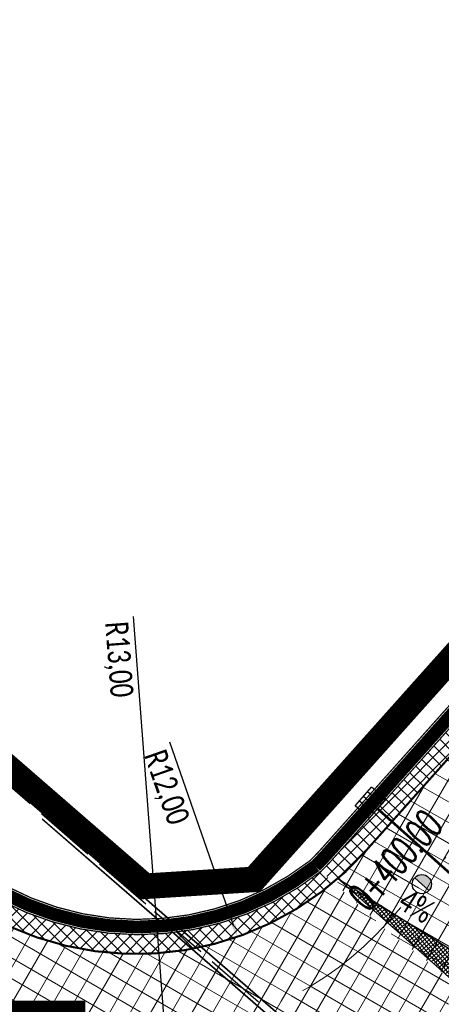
# Model space of a CAD drawing. Header units: metres. Extents: x 7443078 to 7443628, y 5636807 to 5637202.
# Tile 10 of 25: x 7443450 to 7443467, y 5636833 to 5636872. Entities that reach past the tile are written whole.
import ezdxf

# ---------------------------------------------------------------- set-up
doc = ezdxf.new("R2010")
doc.units = ezdxf.units.M
for name, pattern in [('1_OTKJ', [2, 1.5, -0.5]), ('1_OTWM', [1, 0.5, -0.5]), ('ACAD_ISO02W100', [15, 12, -3]), ('AUSGEZOGEN', [0]), ('CENTER2', [1.125, 0.75, -0.125, 0.125, -0.125]), ('GUZ', [1, 0.5, -0.5]), ('Os drogi', [25.4, 12.7, -6.35, 0, -6.35])]:
    doc.linetypes.add(name, pattern=pattern)
doc.layers.get('Defpoints').update_dxf_attribs({"true_color": 0x999999})
for name, color, linetype in [('_kan_deszcz', 32, 'Continuous'), ('_LINIA PODZIAŁOWA', 5, 'Continuous'), ('K_krawędź pobocza', 7, 'Continuous'), ('K_opis osi', 7, 'Continuous'), ('K_pkt charakter', 7, 'Continuous'), ('K_pobocze', 32, 'Continuous'), ('K_Przepust', 162, 'Continuous'), ('K_spadki poprzeczne', 175, 'Continuous'), ('K_wymiar', 7, 'Continuous'), ('KRAWEDZ_JEZDNI', 2, 'Continuous')]:
    doc.layers.add(name, color=color, linetype=linetype)
doc.layers.add('H_jezdnia', color=7, linetype='Continuous', true_color=0xd4d4d4)
for name, color, linetype, lineweight in [('K_usuń', 1, 'Continuous', 70), ('legenda', 7, 'Continuous', 20), ('Proj_EN_trasa', 1, 'ACAD_ISO02W100', 30), ('Rury', 5, 'Continuous', 30), ('wpusty_proj', 107, 'GUZ', 30)]:
    doc.layers.add(name, color=color, linetype=linetype, lineweight=lineweight)
doc.layers.add('KRAWĘŻNIK', color=7, linetype='Continuous', lineweight=50, true_color=0x999999)
doc.styles.add('MAT', font='simplex.shx', dxfattribs={"width": 0.6})
doc.styles.add('sytuacja 500 opisy', font='calibri.ttf', dxfattribs={"width": 0.75, "height": 0.9})
doc.dimstyles.new('wymiarowanie sytuacja 500', dxfattribs={"dimtxt": 0.9, "dimasz": 0.5, "dimexe": 0.2, "dimexo": 0.2, "dimgap": 0.2, "dimtad": 4, "dimlfac": -1, "dimzin": 1, "dimtxsty": 'sytuacja 500 opisy', "dimcen": 0.5, "dimadec": 4, "dimazin": 1, "dimtfac": 1, "dimtmove": 1, "dimatfit": 3, "dimfxl": 0.2, "dimlwd": -1, "dimlwe": -1, "dimarcsym": 0})
pattern_1 = [(59.99999999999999, (0.4816021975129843, -0.4365310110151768), (-0.6049187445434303, 0.34925), []), (150, (0.4816021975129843, -0.4365310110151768), (-0.34925, -0.6049187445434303), [])]
pattern_2 = [(59.99999999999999, (0, 0), (-0.6049187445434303, 0.34925), []), (150, (0, 0), (-0.34925, -0.6049187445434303), [])]
pattern_3 = [(45.09999999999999, (0.4816021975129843, -0.4365310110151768), (-0.2473876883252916, 0.2465256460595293), []), (135.1, (0.4816021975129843, -0.4365310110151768), (-0.2465256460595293, -0.2473876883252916), [])]

# ---------------------------------------------------------------- blocks, each defined once
blk = doc.blocks.new('A$C741C1613')
at = {"layer": 'wpusty_proj', "linetype": 'Continuous'}
for p, q in [((5.653128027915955e-07, 0.2160873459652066), (0.2881192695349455, 1.380985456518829)), ((0.2160895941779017, 1.089760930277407), (1.089763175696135, 0.8736719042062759)), ((0.2881192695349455, 1.380985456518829), (1.161792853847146, 1.164896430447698)), ((0.8736741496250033, -1.680105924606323e-06), (1.161792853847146, 1.164896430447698)), ((0.07203024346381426, 0.507311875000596), (0.9457038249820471, 0.2912228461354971)), ((0.1440599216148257, 0.7985364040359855), (1.017733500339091, 0.5824473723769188)), ((5.653128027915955e-07, 0.2160873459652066), (0.8736741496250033, -1.680105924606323e-06))]:
    blk.add_line(p, q, dxfattribs=at)
blk = doc.blocks.new('A$C564E6846')
at = {"layer": 'KRAWEDZ_JEZDNI', "rotation": 11.48226898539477}
blk.add_blockref('A$C741C1613', (0.0430131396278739, -0.1739158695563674), dxfattribs=at)
blk = doc.blocks.new('kilometraz')
at = {"linetype": 'ByBlock', "lineweight": -2}
blk.add_hatch(color=0, dxfattribs=at).paths.add_polyline_path([(0, -0.5, 0.4142135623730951), (0.5, 0, 0.4142135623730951), (0, 0.5)])
at = {"color": 0, "linetype": 'ByBlock', "lineweight": -2}
blk.add_line((0, 0.5), (0, -0.5), dxfattribs=at)
blk.add_circle((0, 0), 0.5, dxfattribs=at)
blk = doc.blocks.new('*D927')
at = {"layer": 'Defpoints', "color": 0, "lineweight": 13, "transparency": 16777216}
for p in [(7443454.939850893, 5636844.99381613), (7443455.918079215, 5636832.03067341)]:
    blk.add_point(p, dxfattribs=at)
at = {"layer": 'K_wymiar', "color": 0, "transparency": 16777216}
blk.add_line((7443454.689986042, 5636848.304938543), (7443455.880455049, 5636832.529255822), dxfattribs=at)
at = {"layer": 'K_wymiar', "color": 0, "lineweight": 13, "transparency": 16777216}
blk.add_solid([(7443455.963552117, 5636832.535526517), (7443455.79735798, 5636832.522985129), (7443455.918079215, 5636832.03067341)], dxfattribs=at)
at = {"layer": 'K_wymiar', "color": 0, "lineweight": 13, "transparency": 16777216, "insert": (7443454.060362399, 5636846.616581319), "char_height": 0.9, "attachment_point": 5, "rotation": 274.315491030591, "style": 'sytuacja 500 opisy'}
blk.add_mtext('R13,00', dxfattribs=at)
blk = doc.blocks.new('*D928')
at = {"layer": 'Defpoints', "color": 0, "lineweight": 13, "transparency": 16777216}
for p in [(7443454.811701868, 5636847.102632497), (7443458.767877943, 5636835.773525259)]:
    blk.add_point(p, dxfattribs=at)
at = {"layer": 'K_wymiar', "color": 0, "transparency": 16777216}
blk.add_line((7443456.106661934, 5636843.394318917), (7443458.603037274, 5636836.245571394), dxfattribs=at)
at = {"layer": 'K_wymiar', "color": 0, "lineweight": 13, "transparency": 16777216}
blk.add_solid([(7443458.681711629, 5636836.273044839), (7443458.524362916, 5636836.218097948), (7443458.767877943, 5636835.773525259)], dxfattribs=at)
at = {"layer": 'K_wymiar', "color": 0, "lineweight": 13, "transparency": 16777216, "insert": (7443455.933403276, 5636841.600731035), "char_height": 0.9, "attachment_point": 5, "rotation": 289.24943525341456, "style": 'sytuacja 500 opisy'}
blk.add_mtext('R12,00', dxfattribs=at)

msp = doc.modelspace()

# ---------------------------------------------------------------- hatches: boundary and pattern name
at = {"layer": 'H_jezdnia', "linetype": 'Continuous', "lineweight": 9, "true_color": 0xababab}
h = msp.add_hatch(dxfattribs=at)
h.set_pattern_fill('ANSI37', color=253, scale=0.22, angle=15)
h.set_pattern_definition(pattern_2)
edge = h.paths.add_edge_path()
edge.add_line((7443464.459145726, 5636836.140397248), (7443462.515578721, 5636837.90207374))
edge.add_arc((7443454.807721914, 5636847.16770403), 12.05250850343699, 230.555368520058, 309.7562625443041, ccw=False)
edge.add_line((7443447.150374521, 5636837.860288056), (7443349.141236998, 5636923.92835771))
edge.add_line((7443349.141236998, 5636923.92835771), (7443347.475219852, 5636922.064259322))
edge.add_line((7443347.475219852, 5636922.064259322), (7443446.618673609, 5636835.000074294))
edge.add_arc((7443454.926335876, 5636845.154016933), 13.11944371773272, 230.7109615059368, 316.6035236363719)
h = msp.add_hatch(dxfattribs=at)
h.set_pattern_fill('ANSI37', color=253, scale=0.22, angle=15)
h.set_pattern_definition(pattern_2)
edge = h.paths.add_edge_path()
edge.add_line((7443467.240021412, 5636834.012947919), (7443464.459145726, 5636836.140397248))
edge.add_arc((7443454.926335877, 5636845.154016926), 13.11944371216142, 230.7109614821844, 316.60352365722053, ccw=False)
edge.add_line((7443446.618673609, 5636835.000074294), (7443347.475219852, 5636922.064259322))
edge.add_line((7443347.475219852, 5636922.064259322), (7443345.809202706, 5636920.200160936))
edge.add_line((7443345.809202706, 5636920.200160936), (7443444.969048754, 5636833.121580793))
edge.add_arc((7443454.536872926, 5636844.016843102), 14.50000000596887, 228.7115704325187, 267.5511616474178)
edge.add_arc((7443453.276418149, 5636814.543783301), 14.99999999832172, 49.39573388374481, 87.55116166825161, ccw=False)
edge.add_line((7443463.038879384, 5636825.932126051), (7443472.305906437, 5636817.988126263))
edge.add_line((7443472.305906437, 5636817.988126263), (7443474.25839868, 5636820.26579481))
edge.add_line((7443474.25839868, 5636820.26579481), (7443469.492393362, 5636824.401776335))
edge.add_arc((7443476.816396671, 5636831.187658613), 9.984449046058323, 163.562517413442, 222.8159193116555, ccw=False)
h = msp.add_hatch(dxfattribs=at)
h.set_pattern_fill('ANSI37', color=253, scale=0.22, angle=15)
h.set_pattern_definition(pattern_1)
h.paths.add_polyline_path([(7443475.483339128, 5636848.48504577), (7443473.544857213, 5636850.067600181), (7443464.807193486, 5636840.280143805), (7443466.672145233, 5636838.615224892)])
h = msp.add_hatch(dxfattribs=at)
h.set_pattern_fill('ANSI37', color=253, scale=0.22, angle=15)
h.set_pattern_definition(pattern_1)
h.paths.add_polyline_path([(7443477.421821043, 5636846.90249136), (7443475.483339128, 5636848.48504577), (7443466.672145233, 5636838.615224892), (7443468.54591363, 5636836.942434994)])
h = msp.add_hatch(dxfattribs=at)
h.set_pattern_fill('ANSI37', color=253, scale=0.22, angle=15)
h.set_pattern_definition(pattern_1)
edge = h.paths.add_edge_path()
edge.add_line((7443462.590731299, 5636837.833954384), (7443464.461146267, 5636836.138583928))
edge.add_line((7443464.461146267, 5636836.138583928), (7443466.672145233, 5636838.615224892))
edge.add_line((7443466.672145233, 5636838.615224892), (7443464.807193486, 5636840.280143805))
edge.add_line((7443464.807193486, 5636840.280143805), (7443463.09611377, 5636838.363485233))
edge.add_arc((7443454.890326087, 5636845.689128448), 11.00000000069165, 314.4299595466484, 318.24340278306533, ccw=False)
h = msp.add_hatch(dxfattribs=at)
h.set_pattern_fill('ANSI37', color=253, scale=0.22, angle=15)
h.set_pattern_definition(pattern_1)
edge = h.paths.add_edge_path()
edge.add_line((7443464.461146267, 5636836.138583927), (7443467.240021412, 5636834.012947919))
edge.add_arc((7443476.922936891, 5636831.183795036), 10.08776279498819, 145.5502392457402, 163.7127005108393, ccw=False)
edge.add_line((7443468.604340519, 5636836.890274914), (7443468.54591363, 5636836.942434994))
edge.add_line((7443468.54591363, 5636836.942434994), (7443466.672145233, 5636838.615224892))
edge.add_line((7443466.672145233, 5636838.615224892), (7443464.461146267, 5636836.138583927))
at = {"layer": 'K_spadki poprzeczne', "lineweight": 5}
h = msp.add_hatch(dxfattribs=at)
h.set_pattern_fill('ANSI37', color=256, scale=0.03749999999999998, angle=444.4352271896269)
h.set_pattern_definition([(129.4352271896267, (8850316.534444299, 1154533.357251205), (-0.09195710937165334, -0.0756291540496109), []), (219.4352271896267, (8850316.534444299, 1154533.357251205), (0.0756291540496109, -0.09195710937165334), [])])
h.paths.add_polyline_path([(7443467.241699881, 5636834.012947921), (7443462.69658585, 5636838.056716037), (7443467.572592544, 5636834.98425074)])
at = {"layer": 'K_usuń', "linetype": 'ByBlock', "lineweight": 13}
h = msp.add_hatch(dxfattribs=at)
h.set_pattern_fill('ANSI37', color=34, scale=0.11, angle=0.1)
h.set_pattern_definition(pattern_3)
h.paths.add_polyline_path([(7443473.544857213, 5636850.067600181), (7443472.963312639, 5636850.542366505), (7443464.247707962, 5636840.779619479), (7443464.807193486, 5636840.280143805)])
h = msp.add_hatch(dxfattribs=at)
h.set_pattern_fill('ANSI37', color=34, scale=0.11, angle=0.1)
h.set_pattern_definition([(45.09999999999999, (0, 0), (-0.2473876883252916, 0.2465256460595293), []), (135.1, (0, 0), (-0.2465256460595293, -0.2473876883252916), [])])
edge = h.paths.add_edge_path()
edge.add_line((7443462.515578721, 5636837.90207374), (7443462.033996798, 5636838.338586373))
edge.add_arc((7443454.892934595, 5636847.378242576), 11.51998930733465, 231.013384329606, 308.3076966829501, ccw=False)
edge.add_line((7443447.645261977, 5636838.423836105), (7443436.331070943, 5636848.359548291))
edge.add_line((7443436.331070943, 5636848.359548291), (7443436.403154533, 5636847.298106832))
edge.add_line((7443436.403154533, 5636847.298106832), (7443447.15037452, 5636837.860288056))
edge.add_arc((7443454.807721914, 5636847.167704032), 12.05250850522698, 230.5553685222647, 309.7562625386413)
h = msp.add_hatch(dxfattribs=at)
h.set_pattern_fill('ANSI37', color=34, scale=0.11, angle=0.1)
h.set_pattern_definition(pattern_3)
edge = h.paths.add_edge_path()
edge.add_line((7443462.033996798, 5636838.338586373), (7443462.590731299, 5636837.833954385))
edge.add_arc((7443454.890326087, 5636845.689128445), 10.99999999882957, 314.4299595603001, 318.2434027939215)
edge.add_line((7443463.09611377, 5636838.363485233), (7443464.807193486, 5636840.280143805))
edge.add_line((7443464.807193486, 5636840.280143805), (7443464.247707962, 5636840.779619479))
edge.add_line((7443464.247707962, 5636840.779619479), (7443463.969520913, 5636840.468009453))
edge.add_line((7443463.969520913, 5636840.468009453), (7443463.923451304, 5636840.415052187))
edge.add_line((7443463.923451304, 5636840.415052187), (7443463.922771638, 5636840.415643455))
edge.add_line((7443463.922771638, 5636840.415643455), (7443462.536628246, 5636838.862960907))
edge.add_arc((7443454.890326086, 5636845.689128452), 10.25000000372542, 314.1822907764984, 318.24340277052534, ccw=False)

# ---------------------------------------------------------------- linework, layer by layer
at = {"layer": '_kan_deszcz', "color": 7, "linetype": 'Os drogi', "lineweight": 9, "ltscale": 0.4, "flags": 128}
msp.add_lwpolyline([(7443612.1023176, 5637008.06121809), (7443592.59525582, 5636981.422275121, -0.02418699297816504), (7443577.387538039, 5636962.632595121), (7443464.637599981, 5636836.336237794, -0.4118223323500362), (7443446.361801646, 5636835.225649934), (7443333.471732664, 5636934.361613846, -0.3740638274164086), (7443331.363055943, 5636949.970935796), (7443370.561157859, 5637009.588886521, 0.03377031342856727), (7443393.784174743, 5637050.70886534), (7443416.899300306, 5637098.980219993, 0.06554346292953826), (7443420.141300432, 5637108.906286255), (7443420.177128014, 5637109.097954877, -0.1259941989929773), (7443425.408854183, 5637120.343039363), (7443435.002584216, 5637132.0592004)], format="xyb", dxfattribs=at)
at = {"layer": '_LINIA PODZIAŁOWA', "color": 2, "linetype": 'AUSGEZOGEN', "ltscale": 0.25, "const_width": 1, "flags": 128}
msp.add_lwpolyline([(7443425.492115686, 5637136.007337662), (7443436.85, 5637125.32), (7443438.99, 5637124.65), (7443440.536567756, 5637123.532578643), (7443449.59, 5637117.07), (7443446.16, 5637117.16), (7443429.43, 5637106.75), (7443427.09, 5637104.42), (7443424.03, 5637100.69), (7443420.04027099, 5637092.630587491), (7443414.05, 5637080.53), (7443407.29333105, 5637066.200209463), (7443401.14, 5637053.15), (7443398.47, 5637047.5), (7443393, 5637035.89), (7443389.262653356, 5637030.074483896), (7443375.996161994, 5637009.853237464), (7443369.570912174, 5637000.021396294), (7443359.542098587, 5636984.815207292), (7443351.22, 5636972.19), (7443343.36922157, 5636960.321252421), (7443334.26, 5636946.55), (7443334.88, 5636942.08), (7443355.93, 5636923.83), (7443381.05, 5636902.04), (7443431.83, 5636857.99), (7443455.15, 5636837.75), (7443459.41, 5636838.02), (7443478.745520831, 5636859.646036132), (7443491, 5636873.355), (7443500.42, 5636883.9), (7443509.741032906, 5636894.331041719), (7443523.185582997, 5636909.376655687), (7443537.2, 5636925.06), (7443541.2, 5636929.53), (7443561.26, 5636951.97), (7443578.12, 5636970.74), (7443581.409307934, 5636974.52060213), (7443594.962690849, 5636993.02762368), (7443604.96, 5637006.68), (7443604.4, 5637010.02)], dxfattribs=at)
at = {"layer": 'K_krawędź pobocza', "color": 76, "linetype": 'CENTER2', "ltscale": 3, "const_width": 0.08, "flags": 128}
msp.add_lwpolyline([(7443473.544857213, 5636850.067600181), (7443463.763470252, 5636839.11102172, -0.4118223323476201), (7443446.893502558, 5636838.085863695), (7443436.403154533, 5636847.298106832)], format="xyb", dxfattribs=at)
at = {"layer": 'K_pkt charakter', "linetype": 'Continuous', "lineweight": -3}
msp.add_line((7443464.637599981, 5636836.336237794), (7443493.171353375, 5636810.862969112), dxfattribs=at)
at = {"layer": 'K_pobocze', "linetype": 'ByBlock', "ltscale": 4, "const_width": 0.05}
for points in [[(7443472.985371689, 5636850.567075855), (7443462.536628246, 5636838.862960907, -0.01772179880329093), (7443462.033996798, 5636838.338586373, -0.01772179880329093)], [(7443462.033996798, 5636838.338586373, -0.3506570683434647), (7443447.645261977, 5636838.423836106), (7443436.331070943, 5636848.359548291)]]:
    msp.add_lwpolyline(points, format="xyb", dxfattribs=at)
at = {"layer": 'K_Przepust', "linetype": '1_OTWM', "lineweight": 5, "const_width": 0.5, "flags": 128}
for points in [[(7443472.76157748, 5636850.766866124), (7443462.312834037, 5636839.062751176, -0.01819992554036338), (7443461.811258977, 5636838.54047907, -0.01819992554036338)], [(7443461.811258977, 5636838.54047907, -0.3490599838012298), (7443447.84321696, 5636838.649255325), (7443436.594374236, 5636848.527580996)]]:
    msp.add_lwpolyline(points, format="xyb", dxfattribs=at)
at = {"layer": 'K_Przepust', "lineweight": 5, "ltscale": 3, "const_width": 0.05, "flags": 128}
for points in [[(7443472.53778327, 5636850.966656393), (7443462.089039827, 5636839.262541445, -0.01870785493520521), (7443461.588492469, 5636838.742397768, -0.01870785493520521)], [(7443461.588492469, 5636838.742397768, -0.3473748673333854), (7443448.041171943, 5636838.874674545), (7443436.792329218, 5636848.753000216)]]:
    msp.add_lwpolyline(points, format="xyb", dxfattribs=at)
at = {"layer": 'K_Przepust', "linetype": '1_OTKJ', "lineweight": 5, "const_width": 0.1, "flags": 128}
msp.add_lwpolyline([(7443464.247707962, 5636840.779619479), (7443469.639492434, 5636835.966152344)], dxfattribs=at)
at = {"layer": 'K_spadki poprzeczne', "flags": 128}
msp.add_lwpolyline([(7443467.241699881, 5636834.012947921), (7443462.69658585, 5636838.056716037), (7443467.572592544, 5636834.98425074), (7443467.241699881, 5636834.012947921)], dxfattribs=at)
at = {"layer": 'legenda', "color": 2, "true_color": 0xffff3d, "const_width": 1.75, "flags": 128}
msp.add_lwpolyline([(7443447.521530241, 5636832.399065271), (7443452.820807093, 5636832.399065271)], dxfattribs=at)
at = {"layer": 'Proj_EN_trasa', "color": 1, "ltscale": 0.2}
msp.add_lwpolyline([(7443403.516673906, 5636881.893745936), (7443403.517604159, 5636881.88262124), (7443455.51548823, 5636836.770971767), (7443465.683869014, 5636827.941416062), (7443468.133086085, 5636830.067928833), (7443487.549016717, 5636852.225000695), (7443491.347551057, 5636856.325180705), (7443503.712180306, 5636870.29577853), (7443526.781840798, 5636896.121412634), (7443557.675753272, 5636930.68475717), (7443590.072929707, 5636966.936999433), (7443608.366905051, 5636991.931308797)], dxfattribs=at)
at = {"layer": 'Rury', "color": 5}
for points in [[(7443465.683863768, 5636827.74276235), (7443455.417140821, 5636836.657711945), (7443451.128017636, 5636840.378813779)], [(7443465.683874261, 5636828.140069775), (7443455.613835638, 5636836.884231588), (7443451.301329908, 5636840.625619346)]]:
    msp.add_lwpolyline(points, dxfattribs=at)
at = {"layer": 'Rury', "ltscale": 0.2}
for points in [[(7443451.152113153, 5636840.357909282), (7443455.417190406, 5636836.657668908), (7443465.683863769, 5636827.74276235), (7443468.23915559, 5636829.961373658)], [(7443451.330194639, 5636840.600577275), (7443455.613786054, 5636836.884274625), (7443465.68387426, 5636828.140069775), (7443468.004002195, 5636830.154501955)]]:
    msp.add_lwpolyline(points, dxfattribs=at)

# ---------------------------------------------------------------- block references
at = {"layer": 'K_opis osi', "color": 7, "linetype": 'Continuous', "lineweight": 25, "xscale": 0.7499999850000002, "yscale": 0.7499999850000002, "zscale": 0.7499999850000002, "rotation": 48.24340278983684}
msp.add_blockref('kilometraz', (7443465.975452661, 5636837.834827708), dxfattribs=at)
at = {"layer": 'KRAWĘŻNIK', "linetype": 'Continuous', "extrusion": (0, 0, -1), "xscale": 0.8131266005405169, "yscale": 0.8131266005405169, "zscale": -0.8131266, "rotation": 43.43140036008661}
msp.add_blockref('A$C564E6846', (-7443463.902293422, 5636840.39270487), dxfattribs=at)

# ---------------------------------------------------------------- texts
at = {"layer": 'K_opis osi', "color": 7, "linetype": 'Continuous', "lineweight": -3, "insert": (7443465.356484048, 5636838.400855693), "char_height": 1.125, "attachment_point": 8, "rotation": 48.243402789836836, "style": 'MAT'}
msp.add_mtext('0+400.00', dxfattribs=at)
at = {"layer": 'K_spadki poprzeczne', "insert": (7443465.760999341, 5636836.974727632), "char_height": 0.8999999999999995, "attachment_point": 5, "rotation": 327.9184662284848, "style": 'sytuacja 500 opisy'}
msp.add_mtext('4%', dxfattribs=at)

# ---------------------------------------------------------------- dimensions: what is measured, and where the dimension line sits
at = {"layer": 'K_wymiar', "lineweight": 13}
for center, mpoint, picture, middle in [((7443454.939850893, 5636844.99381613), (7443455.918079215, 5636832.03067341), '*D927', (7443454.813106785, 5636846.673385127)), ((7443454.811701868, 5636847.102632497), (7443458.767877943, 5636835.773525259), '*D928', (7443456.646084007, 5636841.849602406))]:
    dim = msp.add_radius_dim(center=center, mpoint=mpoint, dimstyle='wymiarowanie sytuacja 500', dxfattribs=at)
    dim.commit()
    dim.dimension.update_dxf_attribs({"geometry": picture, "text_midpoint": middle, "dimtype": 164})

doc.saveas('drawing.dxf')
